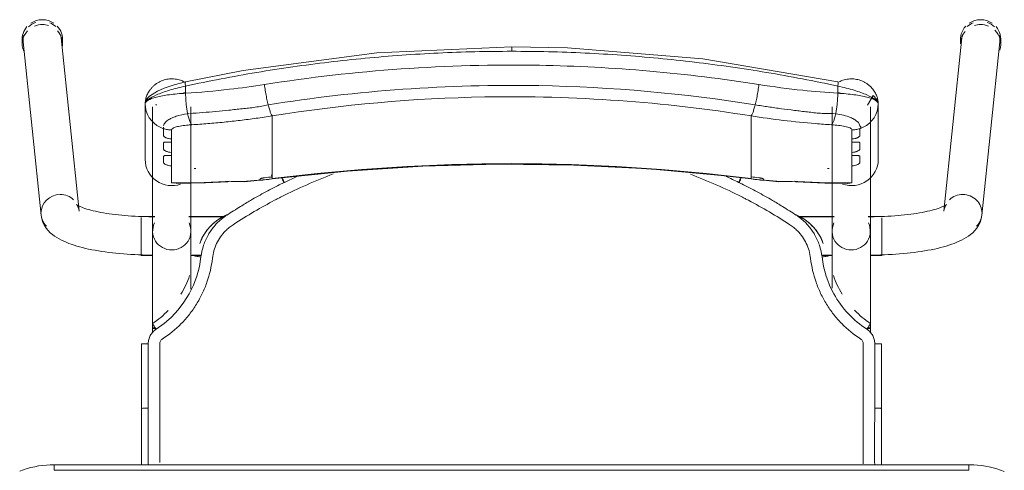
# Model space of a CAD drawing. Header units: metres. Extents: x 3 to 42.2, y -72.9 to -48.7.
# Tile 107 of 189: x 39.287 to 39.819, y -57.58 to -57.337. Entities that reach past the tile are written whole.
import ezdxf

# ---------------------------------------------------------------- set-up
doc = ezdxf.new("R2010")
doc.units = ezdxf.units.M
doc.layers.add('I-FURN', color=7, linetype='Continuous', lineweight=18)

# ---------------------------------------------------------------- blocks, each defined once
blk = doc.blocks.new('ConjuntoParaAlunoTamanho6 - CJA06_ConjuntoParaAlunoTamanho6-V27-1PAV')
at = {"layer": 'I-FURN', "color": 253, "true_color": 0xaaaaaa}
for p, q in [((-0.2643, 0.29456), (-0.2643, 0.29197)), ((-0.2638, 0.29312), (-0.25413, 0.19969)), ((-0.23354, 0.20182), (-0.24321, 0.29526)), ((-0.24254, 0.29197), (-0.24254, 0.29456)), ((0.24321, 0.29526), (0.23354, 0.20182)), ((0.24254, 0.29456), (0.24254, 0.29197)), ((0.25413, 0.19969), (0.2638, 0.29312)), ((0.2643, 0.29197), (0.2643, 0.29456)), ((-0.1979, 0.25969), (-0.1979, 0.22964)), ((-0.19734, 0.2558), (-0.19665, 0.25395)), ((-0.19385, 0.25812), (-0.19385, 0.19097)), ((-0.19207, 0.25896), (-0.19202, 0.25906)), ((-0.19202, 0.25906), (-0.19192, 0.25949)), ((-0.17315, 0.19097), (-0.17315, 0.25812)), ((0.17315, 0.25812), (0.17315, 0.19097)), ((0.19385, 0.19097), (0.19385, 0.25812)), ((0.19685, 0.25395), (0.19754, 0.2558)), ((0.1981, 0.22964), (0.1981, 0.25969)), ((-0.19665, 0.25395), (-0.1957, 0.25221)), ((-0.1957, 0.25221), (-0.19451, 0.25062)), ((-0.17493, 0.25435), (-0.17437, 0.25441)), ((-0.12923, 0.2438), (-0.12923, 0.25317)), ((0.12943, 0.2438), (0.12943, 0.25317)), ((0.17457, 0.25441), (0.17513, 0.25435)), ((0.19471, 0.25062), (0.1959, 0.25221)), ((0.1959, 0.25221), (0.19685, 0.25395)), ((-0.18366, 0.24073), (-0.18366, 0.23904)), ((-0.12923, 0.24214), (-0.12923, 0.2438)), ((-0.12923, 0.24214), (-0.12923, 0.23653)), ((0.12943, 0.24214), (0.12943, 0.2438)), ((0.12943, 0.24214), (0.12943, 0.23653)), ((0.18386, 0.23904), (0.18386, 0.24073)), ((-0.12923, 0.23653), (-0.12923, 0.23486)), ((-0.12923, 0.23486), (-0.12923, 0.22925)), ((0.12943, 0.23653), (0.12943, 0.23486)), ((0.12943, 0.23486), (0.12943, 0.22925)), ((-0.18366, 0.23345), (-0.18366, 0.23176)), ((-0.12923, 0.22925), (-0.12923, 0.22759)), ((0.12943, 0.22759), (0.12943, 0.22925)), ((0.18386, 0.23176), (0.18386, 0.23345)), ((-0.18366, 0.22617), (-0.18366, 0.21701)), ((-0.12923, 0.22759), (-0.12923, 0.22197)), ((0.12943, 0.22759), (0.12943, 0.22197)), ((0.18386, 0.21701), (0.18386, 0.22617)), ((-0.14414, 0.21757), (-0.12926, 0.21915)), ((-0.12923, 0.22197), (-0.12923, 0.22031)), ((-0.11598, 0.22048), (-0.1227, 0.21732)), ((0.12943, 0.22031), (0.12943, 0.22197)), ((0.12946, 0.21915), (0.14434, 0.21757)), ((-0.18366, 0.21701), (-0.1818, 0.21679)), ((0.17944, 0.21689), (0.18173, 0.21678)), ((-0.19271, 0.19894), (-0.2, 0.19894)), ((-0.2, 0.19844), (-0.2, 0.19411)), ((-0.19271, 0.19879), (-0.19385, 0.19879)), ((-0.19385, 0.19879), (-0.19385, 0.19845)), ((-0.19385, 0.19845), (-0.19385, 0.19764)), ((-0.15474, 0.19894), (-0.17429, 0.19894)), ((-0.15494, 0.19879), (-0.17429, 0.19879)), ((0.17429, 0.19894), (0.15474, 0.19894)), ((0.17429, 0.19879), (0.15494, 0.19879)), ((0.2, 0.19894), (0.19271, 0.19894)), ((0.19385, 0.19879), (0.19271, 0.19879)), ((0.19385, 0.19845), (0.19385, 0.19879)), ((0.19385, 0.19764), (0.19385, 0.19845)), ((0.2, 0.1938), (0.2, 0.19814)), ((-0.2, 0.19393), (-0.2, 0.18575)), ((-0.19385, 0.19367), (-0.19385, 0.1916)), ((0.19385, 0.1916), (0.19385, 0.19367)), ((0.2, 0.18573), (0.2, 0.19364)), ((-0.19385, 0.18688), (-0.19385, 0.18582)), ((0.19385, 0.18582), (0.19385, 0.18688)), ((-0.2, 0.18573), (-0.2, 0.17922)), ((-0.19385, 0.18371), (-0.19385, 0.18582)), ((0.19385, 0.18371), (0.19385, 0.18582)), ((0.2, 0.17794), (0.2, 0.1856)), ((-0.2, 0.17916), (-0.2, 0.17794)), ((-0.2, 0.17794), (-0.19377, 0.17794)), ((-0.19385, 0.17809), (-0.19385, 0.17951)), ((-0.17323, 0.17794), (-0.1676, 0.17794)), ((-0.17268, 0.17809), (-0.16757, 0.17809)), ((0.16757, 0.17809), (0.17268, 0.17809)), ((0.1676, 0.17794), (0.17323, 0.17794)), ((0.19377, 0.17794), (0.2, 0.17794)), ((0.19385, 0.17809), (0.19385, 0.17951)), ((-0.19385, 0.13857), (-0.19385, 0.13643)), ((0.19385, 0.13604), (0.19385, 0.13857)), ((-0.19983, 0.13021), (-0.19982, 0.0953)), ((0.19983, 0.13021), (0.19982, 0.0953)), ((-0.19982, 0.06488), (-0.19982, 0.0953)), ((-0.19982, 0.0953), (-0.19982, 0.09529)), ((-0.19623, 0.09556), (-0.19738, 0.09554)), ((0.19982, 0.06497), (0.19982, 0.0953)), ((0.247, 0.06497), (-0.247, 0.06497)), ((-0.247, 0.06497), (-0.247, 0.06197)), ((0.247, 0.06497), (-0.247, 0.06497)), ((0.247, 0.06497), (0.247, 0.06197))]:
    blk.add_line(p, q, dxfattribs=at)
at = {"layer": 'I-FURN', "color": 253, "true_color": 0xaaaaaa, "flags": 128}
for points in [[(0.0001, 0.2904), (-0.07267, 0.28721), (-0.14486, 0.2777), (-0.17603, 0.27161)], [(0.17623, 0.27161), (0.10331, 0.28398), (0.03018, 0.28985), (0.0001, 0.2904)], [(-0.17603, 0.27161), (-0.18218, 0.26997), (-0.18761, 0.26812), (-0.19131, 0.26652), (-0.19557, 0.2639), (-0.19708, 0.26226), (-0.19765, 0.26113), (-0.1979, 0.25971)], [(-0.17607, 0.26928), (-0.17607, 0.26831), (-0.17607, 0.26734), (-0.17607, 0.26637), (-0.17607, 0.2654)], [(0.17627, 0.2654), (0.17627, 0.26637), (0.17627, 0.26734), (0.17627, 0.26831), (0.17627, 0.26928)], [(0.1981, 0.25971), (0.19792, 0.26092), (0.19739, 0.26208), (0.1954, 0.2642), (0.19227, 0.25896)], [(-0.1979, 0.24468), (-0.1979, 0.2522), (-0.1979, 0.25971)], [(-0.1979, 0.25969), (-0.19776, 0.25773), (-0.19734, 0.2558)], [(-0.1979, 0.25969), (-0.1979, 0.25218), (-0.1979, 0.24467), (-0.1979, 0.23715), (-0.1979, 0.22964)], [(0.19754, 0.2558), (0.19796, 0.25773), (0.1981, 0.25969)], [(0.1981, 0.25971), (0.1981, 0.2522), (0.1981, 0.24468)], [(0.1981, 0.22964), (0.1981, 0.23715), (0.1981, 0.24467), (0.1981, 0.25218), (0.1981, 0.25969)], [(-0.19451, 0.25062), (-0.19311, 0.2492), (-0.19152, 0.24799)], [(0.19172, 0.24799), (0.19331, 0.2492), (0.19471, 0.25062)], [(-0.19152, 0.24799), (-0.18977, 0.24701), (-0.1879, 0.24628)], [(-0.1879, 0.24243), (-0.1879, 0.24339), (-0.1879, 0.24435), (-0.1879, 0.24532), (-0.1879, 0.24628)], [(-0.18366, 0.24561), (-0.18366, 0.24439), (-0.18366, 0.24317), (-0.18366, 0.24195), (-0.18366, 0.24073)], [(0.18386, 0.24073), (0.18386, 0.24195), (0.18386, 0.24317), (0.18386, 0.24439), (0.18386, 0.24561)], [(0.1881, 0.24628), (0.18997, 0.24701), (0.19172, 0.24799)], [(0.1881, 0.24628), (0.1881, 0.24532), (0.1881, 0.24435), (0.1881, 0.24339), (0.1881, 0.24243)], [(-0.1879, 0.23515), (-0.1879, 0.23603), (-0.1879, 0.23692), (-0.1879, 0.2378), (-0.1879, 0.23868)], [(-0.18366, 0.23904), (-0.18366, 0.23764), (-0.18366, 0.23624), (-0.18366, 0.23485), (-0.18366, 0.23345)], [(0.18386, 0.23345), (0.18386, 0.23485), (0.18386, 0.23624), (0.18386, 0.23764), (0.18386, 0.23904)], [(0.1881, 0.23868), (0.1881, 0.2378), (0.1881, 0.23692), (0.1881, 0.23603), (0.1881, 0.23515)], [(-0.1879, 0.22787), (-0.1879, 0.22876), (-0.1879, 0.22964), (-0.1879, 0.23052), (-0.1879, 0.23141)], [(-0.18366, 0.23176), (-0.18366, 0.23036), (-0.18366, 0.22897), (-0.18366, 0.22757), (-0.18366, 0.22617)], [(0.18386, 0.22617), (0.18386, 0.22757), (0.18386, 0.22897), (0.18386, 0.23036), (0.18386, 0.23176)], [(0.1881, 0.23141), (0.1881, 0.23052), (0.1881, 0.22964), (0.1881, 0.22876), (0.1881, 0.22787)], [(-0.12926, 0.21915), (-0.08865, 0.22342), (-0.0479, 0.2261), (-0.00707, 0.22717), (0.03376, 0.22666), (0.07455, 0.22454), (0.11521, 0.22083), (0.12946, 0.21915)], [(-0.1359, 0.2187), (-0.1359, 0.21878), (-0.1359, 0.21886), (-0.1359, 0.21893), (-0.1359, 0.21901)], [(-0.12923, 0.22031), (-0.12923, 0.22007), (-0.12923, 0.21984), (-0.12923, 0.21961), (-0.12923, 0.21937)], [(0.12943, 0.21937), (0.12943, 0.21961), (0.12943, 0.21984), (0.12943, 0.22007), (0.12943, 0.22031)], [(0.1361, 0.21901), (0.1361, 0.21893), (0.1361, 0.21886), (0.1361, 0.21878), (0.1361, 0.2187)], [(-0.18111, 0.21677), (-0.16533, 0.21701), (-0.15331, 0.21761)], [(0.15351, 0.21761), (0.16928, 0.2169), (0.18131, 0.21677)], [(0.18173, 0.21678), (0.18279, 0.21686), (0.18386, 0.21701)], [(-0.23354, 0.20182), (-0.23373, 0.20287), (-0.23403, 0.20376), (-0.23437, 0.20445), (-0.23469, 0.20492), (-0.23492, 0.20521), (-0.23505, 0.20534), (-0.23507, 0.20536)], [(-0.23507, 0.20536), (-0.23501, 0.20531), (-0.23482, 0.20518), (-0.23451, 0.20499), (-0.23408, 0.20476), (-0.23355, 0.20449), (-0.23291, 0.2042), (-0.23217, 0.20389), (-0.23133, 0.20358), (-0.23041, 0.20326), (-0.22941, 0.20294), (-0.22832, 0.20262), (-0.22717, 0.2023), (-0.22594, 0.20199), (-0.22464, 0.20169), (-0.22328, 0.2014), (-0.22186, 0.20112), (-0.22039, 0.20086), (-0.21886, 0.2006), (-0.21729, 0.20036), (-0.21567, 0.20014), (-0.214, 0.19993), (-0.2123, 0.19973), (-0.21057, 0.19956), (-0.2088, 0.1994), (-0.207, 0.19926), (-0.20518, 0.19913), (-0.20334, 0.19903), (-0.20148, 0.19894), (-0.19961, 0.19888), (-0.19772, 0.19883), (-0.19583, 0.1988), (-0.19394, 0.19879), (-0.19385, 0.19879)], [(0.23507, 0.20536), (0.23501, 0.20531), (0.23482, 0.20518), (0.23451, 0.20499), (0.23408, 0.20476), (0.23355, 0.20449), (0.23291, 0.2042), (0.23217, 0.20389), (0.23133, 0.20358), (0.23041, 0.20326), (0.22941, 0.20294), (0.22832, 0.20262), (0.22717, 0.2023), (0.22594, 0.20199), (0.22464, 0.20169), (0.22328, 0.2014), (0.22186, 0.20112), (0.22039, 0.20086), (0.21886, 0.2006), (0.21729, 0.20036), (0.21567, 0.20014), (0.214, 0.19993), (0.2123, 0.19973), (0.21057, 0.19956), (0.2088, 0.1994), (0.207, 0.19926), (0.20518, 0.19913), (0.20334, 0.19903), (0.20148, 0.19894), (0.19961, 0.19888), (0.19772, 0.19883), (0.19583, 0.1988), (0.19394, 0.19879), (0.19385, 0.19879)], [(0.23354, 0.20182), (0.23373, 0.20287), (0.23403, 0.20376), (0.23437, 0.20445), (0.23469, 0.20492), (0.23492, 0.20521), (0.23505, 0.20534), (0.23507, 0.20536)], [(-0.25413, 0.19969), (-0.25375, 0.19762), (-0.25311, 0.19572), (-0.25226, 0.19403), (-0.25129, 0.19256), (-0.25023, 0.19128), (-0.24913, 0.19017), (-0.24799, 0.18919), (-0.24683, 0.18832), (-0.24563, 0.18753), (-0.24441, 0.18681), (-0.24316, 0.18615), (-0.24188, 0.18553), (-0.24055, 0.18496), (-0.23919, 0.18441), (-0.23778, 0.1839), (-0.23633, 0.18341), (-0.23483, 0.18295), (-0.2333, 0.18251), (-0.23171, 0.1821), (-0.23008, 0.1817), (-0.22841, 0.18133), (-0.2267, 0.18098), (-0.22495, 0.18064), (-0.22315, 0.18033), (-0.22132, 0.18004), (-0.21946, 0.17976), (-0.21756, 0.17951), (-0.21562, 0.17928), (-0.21366, 0.17906), (-0.21168, 0.17887), (-0.20967, 0.1787), (-0.20763, 0.17855), (-0.20558, 0.17842), (-0.20352, 0.17831), (-0.20144, 0.17823), (-0.19935, 0.17816), (-0.19725, 0.17811), (-0.19515, 0.17809), (-0.19385, 0.17809)], [(0.25413, 0.19969), (0.25375, 0.19762), (0.25311, 0.19572), (0.25226, 0.19403), (0.25129, 0.19256), (0.25023, 0.19128), (0.24913, 0.19017), (0.24799, 0.18919), (0.24683, 0.18832), (0.24563, 0.18753), (0.24441, 0.18681), (0.24316, 0.18615), (0.24188, 0.18553), (0.24055, 0.18496), (0.23919, 0.18441), (0.23778, 0.1839), (0.23633, 0.18341), (0.23483, 0.18295), (0.2333, 0.18251), (0.23171, 0.1821), (0.23008, 0.1817), (0.22841, 0.18133), (0.2267, 0.18098), (0.22495, 0.18064), (0.22315, 0.18033), (0.22132, 0.18004), (0.21946, 0.17976), (0.21756, 0.17951), (0.21562, 0.17928), (0.21366, 0.17906), (0.21168, 0.17887), (0.20967, 0.1787), (0.20763, 0.17855), (0.20558, 0.17842), (0.20352, 0.17831), (0.20144, 0.17823), (0.19935, 0.17816), (0.19725, 0.17811), (0.19515, 0.17809), (0.19385, 0.17809)], [(-0.19385, 0.13857), (-0.19385, 0.14057), (-0.19385, 0.14257), (-0.19385, 0.14457), (-0.19385, 0.14656), (-0.19385, 0.14855), (-0.19385, 0.15053), (-0.19385, 0.15249), (-0.19385, 0.15444), (-0.19385, 0.15637), (-0.19385, 0.15827), (-0.19385, 0.16015), (-0.19385, 0.162), (-0.19385, 0.16382), (-0.19385, 0.1656), (-0.19385, 0.16735), (-0.19385, 0.16905), (-0.19385, 0.17071), (-0.19385, 0.17233), (-0.19385, 0.1739), (-0.19385, 0.17541), (-0.19385, 0.17687), (-0.19385, 0.17828), (-0.19385, 0.17963), (-0.19385, 0.18092), (-0.19385, 0.18215), (-0.19385, 0.18331), (-0.19385, 0.18441), (-0.19385, 0.18544), (-0.19385, 0.1864), (-0.19385, 0.18729), (-0.19385, 0.1881), (-0.19385, 0.18885), (-0.19385, 0.18951), (-0.19385, 0.19011), (-0.19385, 0.19062), (-0.19385, 0.19097)], [(-0.17315, 0.19097), (-0.17315, 0.19051), (-0.17315, 0.18998), (-0.17315, 0.18937), (-0.17315, 0.18869), (-0.17315, 0.18793), (-0.17315, 0.1871), (-0.17315, 0.18619), (-0.17315, 0.18522), (-0.17315, 0.18417), (-0.17315, 0.18306), (-0.17315, 0.18188), (-0.17315, 0.18064), (-0.17315, 0.17934), (-0.17315, 0.17798), (-0.17315, 0.17656), (-0.17315, 0.17508), (-0.17315, 0.17355), (-0.17315, 0.17198), (-0.17315, 0.17035), (-0.17315, 0.16868), (-0.17315, 0.16696), (-0.17315, 0.16521), (-0.17315, 0.16342), (-0.17315, 0.16159), (-0.17315, 0.15974)], [(0.17315, 0.16015), (0.17315, 0.162), (0.17315, 0.16382), (0.17315, 0.1656), (0.17315, 0.16735), (0.17315, 0.16905), (0.17315, 0.17071), (0.17315, 0.17233), (0.17315, 0.1739), (0.17315, 0.17541), (0.17315, 0.17687), (0.17315, 0.17828), (0.17315, 0.17963), (0.17315, 0.18092), (0.17315, 0.18215), (0.17315, 0.18331), (0.17315, 0.18441), (0.17315, 0.18544), (0.17315, 0.1864), (0.17315, 0.18729), (0.17315, 0.1881), (0.17315, 0.18885), (0.17315, 0.18951), (0.17315, 0.19011), (0.17315, 0.19062), (0.17315, 0.19097)], [(0.19385, 0.19097), (0.19385, 0.19051), (0.19385, 0.18998), (0.19385, 0.18937), (0.19385, 0.18869), (0.19385, 0.18793), (0.19385, 0.1871), (0.19385, 0.18619), (0.19385, 0.18522), (0.19385, 0.18417), (0.19385, 0.18306), (0.19385, 0.18188), (0.19385, 0.18064), (0.19385, 0.17934), (0.19385, 0.17798), (0.19385, 0.17656), (0.19385, 0.17508), (0.19385, 0.17355), (0.19385, 0.17198), (0.19385, 0.17035), (0.19385, 0.16868), (0.19385, 0.16696), (0.19385, 0.16521), (0.19385, 0.16342), (0.19385, 0.16159), (0.19385, 0.15974), (0.19385, 0.15785), (0.19385, 0.15594), (0.19385, 0.15401), (0.19385, 0.15206), (0.19385, 0.15009), (0.19385, 0.14811), (0.19385, 0.14612), (0.19385, 0.14413), (0.19385, 0.14213), (0.19385, 0.14013), (0.19385, 0.13857)], [(-0.16841, 0.18438), (-0.16841, 0.18437), (-0.16841, 0.18435), (-0.16841, 0.18434), (-0.16841, 0.18432)], [(0.16841, 0.18432), (0.16841, 0.18434), (0.16841, 0.18435), (0.16841, 0.18437), (0.16841, 0.18438)], [(-0.16774, 0.17706), (-0.16861, 0.17188), (-0.16997, 0.16679), (-0.17181, 0.16185), (-0.17415, 0.15713), (-0.17693, 0.15265), (-0.18013, 0.14846), (-0.18374, 0.14461), (-0.18771, 0.14113), (-0.19199, 0.13805)], [(-0.19623, 0.13025), (-0.19623, 0.12331), (-0.19623, 0.11637), (-0.19623, 0.10942), (-0.19623, 0.10249), (-0.19623, 0.09556)], [(0.19623, 0.13025), (0.19623, 0.12639), (0.19623, 0.12254), (0.19623, 0.11868), (0.19623, 0.11483), (0.19623, 0.11097), (0.19623, 0.10712), (0.19623, 0.10327), (0.19623, 0.09941), (0.19623, 0.09556)], [(-0.19738, 0.09554), (-0.19841, 0.0955), (-0.1992, 0.09544), (-0.19969, 0.09537), (-0.19982, 0.0953)], [(-0.247, 0.06497), (-0.24912, 0.06492), (-0.25124, 0.0648), (-0.25334, 0.06459), (-0.25544, 0.06429), (-0.25753, 0.06391), (-0.2596, 0.06345), (-0.26165, 0.0629), (-0.26367, 0.06228), (-0.26567, 0.06157)], [(0.2662, 0.06136), (0.26421, 0.06209), (0.2622, 0.06274), (0.26015, 0.06331), (0.25809, 0.06379), (0.25601, 0.0642), (0.25391, 0.06451), (0.25181, 0.06475), (0.24969, 0.0649), (0.24757, 0.06496), (0.247, 0.06497)], [(0.247, 0.06197), (0.1235, 0.06197), (0, 0.06197), (-0.1235, 0.06197), (-0.247, 0.06197)], [(-0.247, 0.06197), (-0.1235, 0.06197), (0, 0.06197), (0.1235, 0.06197), (0.247, 0.06197)]]:
    blk.add_lwpolyline(points, dxfattribs=at)
at = {"layer": 'I-FURN', "color": 253, "true_color": 0xaaaaaa}
for centre, major_axis, ratio, start_param, end_param in [((-0.25351, 0.29419), (0.01029, 0.00107), 0.967158, 1.815725, 2.256389), ((-0.25342, 0.29456), (0.01088, 0), 0.965926, 1.570796, 2.185058), ((-0.25342, 0.29456), (0.01088, 0), 0.965926, 0.959427, 1.570796), ((-0.25351, 0.29419), (0.01029, 0.00107), 0.967158, 0.685592, 1.060105), ((0.25351, 0.29419), (-0.01029, 0.00107), 0.967158, 5.223081, 5.597593), ((0.25342, 0.29456), (0.01088, 0), 0.965926, 1.570796, 2.182166), ((0.25342, 0.29456), (-0.01088, 0), 0.965926, 4.098128, 4.712389), ((0.25351, 0.29419), (-0.01029, 0.00107), 0.967158, 4.026797, 4.46746), ((-0.25342, 0.29197), (0.01088, 0), 0.965926, 2.404268, 3.526261), ((-0.25342, 0.29456), (0.01088, 0), 0.965926, 2.438822, 3.243525), ((-0.25342, 0.29197), (0.01088, 0), 0.965926, 1.570796, 1.965237), ((-0.25342, 0.29197), (0.01088, 0), 0.965926, 1.257624, 1.559899), ((-0.25342, 0.29456), (0.01088, 0), 0.965926, 6.170166, 7.020457), ((-0.25342, 0.29197), (0.01088, 0), 0.965926, 6.182855, 7.015454), ((0.25342, 0.29456), (0.01088, 0), 0.965926, 2.404321, 3.312013), ((0.25342, 0.29197), (0.01088, 0), 0.965926, 2.446266, 3.141593), ((0.25342, 0.29197), (0.01088, 0), 0.965926, 1.581694, 1.883969), ((0.25342, 0.29197), (0.01088, 0), 0.965926, 1.176355, 1.570796), ((0.25342, 0.29197), (0.01088, 0), 0.965926, 5.959867, 7.062609), ((0.25342, 0.29456), (0.01088, 0), 0.965926, 6.052088, 6.985956), ((-0.25351, 0.29419), (0.01029, 0.00107), 0.967158, 2.780211, 3.141593), ((-0.25351, 0.29419), (0.01029, 0.00107), 0.967158, 6.18338, 6.464028), ((0.25351, 0.29419), (-0.01029, 0.00107), 0.967158, 6.102343, 6.382991), ((0.25351, 0.29419), (-0.01029, 0.00107), 0.967158, 3.141593, 3.502975), ((-0.1835, 0.22964), (-0.0144, 0), 0.978148, 0, 1.909658), ((0.0001, -0.77159), (1.0211, 0), 0.978148, 1.443771, 1.697822), ((0.0001, -0.77117), (1.0209, 0), 0.978148, 1.443771, 1.697822), ((0.1837, 0.22964), (0.0144, 0), 0.978148, 4.362105, 6.283185), ((-0.17927, 0.60128), (0.385, 0), 0.978148, 4.732926, 4.735013), ((0.17947, 0.60128), (0.385, 0), 0.978148, 4.689703, 4.691852), ((-0.17927, 0.60263), (0.395, 0), 0.978148, 4.801491, 4.822541), ((-0.17927, 0.60356), (0.395, 0), 0.978148, 4.828782, 4.839414), ((-0.17927, 0.60221), (0.3948, 0), 0.978148, 4.828842, 4.839414), ((-0.1305, 0.22908), (-0.00124, 0.00992), 0.026339, 2.463316, 2.789234), ((0.17947, 0.60356), (0.395, 0), 0.978148, 4.585364, 4.595996), ((0.17947, 0.60221), (0.3948, 0), 0.978148, 4.585364, 4.595936), ((0.17947, 0.60263), (0.395, 0), 0.978148, 4.602237, 4.623287), ((-0.17927, 0.60336), (0.395, 0), 0.978148, 4.701279, 4.780293), ((-0.14501, 0.22754), (-0.00087, 0.00996), 0.018501, 2.957526, 3.350225), ((0.14521, 0.22754), (0.00087, 0.00996), 0.018501, 2.93296, 3.325659), ((0.17947, 0.60336), (0.395, 0), 0.978148, 4.644485, 4.723499), ((-0.24383, 0.20075), (0.01029, 0.00107), 0.967158, 1.470991, 3.041787), ((-0.24383, 0.20075), (0.01029, 0.00107), 0.967158, 0.685592, 1.470991), ((0.24383, 0.20075), (-0.01029, 0.00107), 0.967158, 4.812195, 5.597593), ((0.24383, 0.20075), (-0.01029, 0.00107), 0.967158, 3.241398, 4.812195), ((-0.24383, 0.20075), (0.01029, 0.00107), 0.967158, 3.041787, 3.827185), ((0.24383, 0.20075), (-0.01029, 0.00107), 0.967158, 2.456, 3.241398), ((-0.1835, 0.19097), (0.01035, 0), 0.978148, 2.686587, 4.712389), ((-0.1835, 0.19097), (0.01035, 0), 0.978148, 4.712389, 6.738191), ((0.1835, 0.19097), (0.01035, 0), 0.978148, 2.686587, 4.712389), ((0.1835, 0.19097), (0.01035, 0), 0.978148, 4.712389, 6.738191), ((-0.1835, 0.13857), (0.01035, 0), 0.069756, 2.648425, 3.665191), ((0.1835, 0.13857), (0.01035, 0), 0.069756, 5.759587, 6.776353)]:
    blk.add_ellipse(centre, major_axis=major_axis, ratio=ratio, start_param=start_param, end_param=end_param, dxfattribs=at)
for points in [[(-0.01972, 0.28779), (-0.02633, 0.28763), (-0.03293, 0.2874), (-0.03953, 0.28708)], [(0.0001, 0.28802), (-0.00651, 0.28802), (-0.01312, 0.28795), (-0.01972, 0.28779)], [(0.0001, 0.29036), (0.0001, 0.29029), (0.0001, 0.29001), (0.0001, 0.28916), (0.0001, 0.28841), (0.0001, 0.28802)], [(0.01992, 0.28779), (0.01332, 0.28795), (0.00671, 0.28802), (0.0001, 0.28802)], [(0.03973, 0.28708), (0.03313, 0.2874), (0.02653, 0.28763), (0.01992, 0.28779)], [(-0.05929, 0.28591), (-0.06588, 0.28544), (-0.07245, 0.28489), (-0.07901, 0.28427)], [(-0.03953, 0.28708), (-0.04612, 0.28677), (-0.05271, 0.28638), (-0.05929, 0.28591)], [(0.0595, 0.28591), (0.05292, 0.28638), (0.04633, 0.28677), (0.03973, 0.28708)], [(0.07921, 0.28427), (0.07265, 0.28489), (0.06608, 0.28544), (0.0595, 0.28591)], [(0.09885, 0.28217), (0.09232, 0.28294), (0.08577, 0.28365), (0.07921, 0.28427)], [(0.11839, 0.27961), (0.11189, 0.28054), (0.10538, 0.28139), (0.09885, 0.28217)], [(-0.13762, 0.27661), (-0.14407, 0.27553), (-0.15051, 0.27438), (-0.15692, 0.27316)], [(-0.11819, 0.27961), (-0.12468, 0.27869), (-0.13116, 0.27768), (-0.13762, 0.27661)], [(0.13782, 0.27661), (0.13136, 0.27768), (0.12489, 0.27868), (0.11839, 0.27961)], [(0.15712, 0.27316), (0.15071, 0.27438), (0.14427, 0.27553), (0.13782, 0.27661)], [(-0.15692, 0.27316), (-0.16332, 0.27194), (-0.16971, 0.27065), (-0.17607, 0.26928)], [(0.17627, 0.26928), (0.16991, 0.27065), (0.16353, 0.27194), (0.15712, 0.27316)], [(0.17627, 0.26928), (0.17633, 0.26966), (0.17642, 0.27037), (0.17644, 0.2712), (0.17636, 0.27149), (0.1763, 0.27156)], [(-0.13346, 0.2701), (-0.13339, 0.26956), (-0.13324, 0.26848), (-0.133, 0.26684), (-0.13272, 0.2652), (-0.13242, 0.26359), (-0.13211, 0.26203), (-0.13178, 0.26053), (-0.13155, 0.25959), (-0.13144, 0.25914)], [(0.13164, 0.25914), (0.13175, 0.25959), (0.13198, 0.26053), (0.13231, 0.26203), (0.13262, 0.26359), (0.13292, 0.2652), (0.1332, 0.26684), (0.13344, 0.26848), (0.13359, 0.26956), (0.13366, 0.2701)], [(-0.17607, 0.2654), (-0.17914, 0.26523), (-0.18504, 0.2647), (-0.19219, 0.26337), (-0.19682, 0.26165), (-0.1979, 0.26035), (-0.1979, 0.25969)], [(-0.17609, 0.26577), (-0.1767, 0.26561), (-0.17731, 0.26545), (-0.17791, 0.26528)], [(-0.17607, 0.2654), (-0.17606, 0.26498), (-0.17604, 0.26413), (-0.17598, 0.26285), (-0.1759, 0.26156), (-0.17579, 0.26028), (-0.17566, 0.25902), (-0.17551, 0.25778), (-0.17533, 0.25659), (-0.17514, 0.25544), (-0.175, 0.25471), (-0.17493, 0.25435)], [(0.17513, 0.25435), (0.1752, 0.25471), (0.17534, 0.25544), (0.17553, 0.25659), (0.17571, 0.25778), (0.17586, 0.25902), (0.17599, 0.26028), (0.1761, 0.26156), (0.17618, 0.26285), (0.17624, 0.26413), (0.17626, 0.26498), (0.17627, 0.2654)], [(0.1981, 0.25969), (0.1981, 0.26035), (0.19703, 0.26165), (0.19239, 0.26338), (0.18523, 0.2647), (0.17934, 0.26523), (0.17627, 0.2654)], [(0.17811, 0.26528), (0.17751, 0.26545), (0.1769, 0.26561), (0.17629, 0.26577)], [(-0.12923, 0.25317), (-0.12932, 0.25327), (-0.1295, 0.25353), (-0.1298, 0.25409), (-0.13011, 0.25481), (-0.13044, 0.25568), (-0.13077, 0.2567), (-0.1311, 0.25786), (-0.13133, 0.2587), (-0.13144, 0.25914)], [(0.12943, 0.25317), (0.12952, 0.25327), (0.1297, 0.25353), (0.13, 0.25409), (0.13031, 0.25481), (0.13064, 0.25568), (0.13097, 0.2567), (0.1313, 0.25786), (0.13153, 0.2587), (0.13164, 0.25914)], [(-0.17493, 0.25435), (-0.17484, 0.25392), (-0.17465, 0.25308), (-0.17435, 0.25195), (-0.17403, 0.25093), (-0.17369, 0.25006), (-0.17335, 0.24934), (-0.173, 0.24877), (-0.17277, 0.2485), (-0.17265, 0.2484)], [(-0.14661, 0.25076), (-0.14806, 0.25058), (-0.14951, 0.25042), (-0.15095, 0.25026)], [(-0.14226, 0.2513), (-0.14371, 0.25111), (-0.14516, 0.25093), (-0.14661, 0.25076)], [(0.17285, 0.2484), (0.17297, 0.2485), (0.1732, 0.24877), (0.17355, 0.24934), (0.17389, 0.25006), (0.17423, 0.25093), (0.17455, 0.25195), (0.17485, 0.25308), (0.17504, 0.25392), (0.17513, 0.25435)], [(-0.1879, 0.24628), (-0.18756, 0.24617), (-0.18687, 0.24599), (-0.18581, 0.24578), (-0.18474, 0.24565), (-0.18402, 0.24561), (-0.18366, 0.24561)], [(-0.16398, 0.24902), (-0.16687, 0.24878), (-0.16977, 0.24858), (-0.17265, 0.2484)], [(-0.15964, 0.24939), (-0.16109, 0.24926), (-0.16254, 0.24913), (-0.16398, 0.24902)], [(0.18386, 0.24561), (0.18422, 0.24561), (0.18494, 0.24565), (0.18601, 0.24578), (0.18707, 0.24599), (0.18776, 0.24617), (0.1881, 0.24628)], [(-0.1359, 0.21901), (-0.1359, 0.21905), (-0.13586, 0.21912), (-0.13573, 0.21923), (-0.13549, 0.21935), (-0.13518, 0.21946), (-0.13479, 0.21957), (-0.13436, 0.21967), (-0.1339, 0.21974), (-0.13357, 0.21979), (-0.1334, 0.21981)], [(-0.13585, 0.2186), (-0.13587, 0.21862), (-0.13589, 0.21865), (-0.1359, 0.21868), (-0.1359, 0.2187)], [(-0.09625, 0.22184), (-0.10584, 0.21825), (-0.1152, 0.21414), (-0.12434, 0.2095)], [(-0.12335, 0.21813), (-0.12356, 0.21856), (-0.12377, 0.21898), (-0.12395, 0.21936)], [(-0.12289, 0.21723), (-0.12304, 0.21753), (-0.12319, 0.21783), (-0.12334, 0.21813)], [(0.12434, 0.2095), (0.11529, 0.21408), (0.10607, 0.21814), (0.09666, 0.22168)], [(0.11594, 0.2205), (0.11821, 0.21947), (0.12046, 0.21841), (0.1227, 0.21732)], [(0.1227, 0.21732), (0.12291, 0.21776), (0.12336, 0.21866), (0.12377, 0.21945), (0.12395, 0.2198)], [(0.12334, 0.21813), (0.12319, 0.21783), (0.12304, 0.21753), (0.12289, 0.21723)], [(0.12395, 0.21936), (0.12377, 0.21898), (0.12356, 0.21856), (0.12335, 0.21813)], [(0.1336, 0.21981), (0.13377, 0.21979), (0.1341, 0.21974), (0.13456, 0.21967), (0.13499, 0.21957), (0.13538, 0.21946), (0.13569, 0.21935), (0.13593, 0.21923), (0.13606, 0.21912), (0.1361, 0.21905), (0.1361, 0.21901)], [(0.1361, 0.2187), (0.1361, 0.21868), (0.13609, 0.21865), (0.13607, 0.21862), (0.13605, 0.2186)], [(-0.15397, 0.21772), (-0.15349, 0.21752), (-0.153, 0.21758), (-0.15247, 0.21788)], [(-0.15247, 0.21788), (-0.15113, 0.21782), (-0.1484, 0.21775), (-0.14556, 0.21776), (-0.14412, 0.21779)], [(-0.12436, 0.21651), (-0.12717, 0.21512), (-0.13276, 0.21224), (-0.13826, 0.20916), (-0.14098, 0.20758)], [(-0.1227, 0.21732), (-0.12297, 0.21719), (-0.12353, 0.21692), (-0.12408, 0.21665), (-0.12436, 0.21651)], [(0.12436, 0.21651), (0.12408, 0.21665), (0.12353, 0.21692), (0.12297, 0.21719), (0.1227, 0.21732)], [(0.14098, 0.20758), (0.13826, 0.20916), (0.13276, 0.21224), (0.12717, 0.21512), (0.12436, 0.21651)], [(0.14432, 0.21779), (0.14576, 0.21776), (0.1486, 0.21775), (0.15133, 0.21782), (0.15267, 0.21788)], [(0.15267, 0.21788), (0.1532, 0.21758), (0.15369, 0.21752), (0.15417, 0.21772)], [(-0.12798, 0.20762), (-0.13157, 0.20574), (-0.13889, 0.20168), (-0.14651, 0.19698), (-0.1504, 0.19445)], [(-0.14098, 0.20758), (-0.14188, 0.20704), (-0.14368, 0.20597), (-0.14546, 0.20487), (-0.14635, 0.20432)], [(-0.12434, 0.2095), (-0.12494, 0.2092), (-0.12615, 0.20858), (-0.12737, 0.20794), (-0.12798, 0.20762)], [(0.12798, 0.20762), (0.12738, 0.20794), (0.12617, 0.20857), (0.12495, 0.20919), (0.12434, 0.2095)], [(0.1504, 0.19445), (0.14673, 0.19684), (0.13935, 0.20142), (0.13181, 0.20561), (0.12798, 0.20762)], [(0.14635, 0.20432), (0.14546, 0.20487), (0.14368, 0.20597), (0.14188, 0.20704), (0.14098, 0.20758)], [(-0.14638, 0.20431), (-0.14762, 0.20355), (-0.1501, 0.202), (-0.15256, 0.20043), (-0.15378, 0.19963)], [(0.15378, 0.19963), (0.15256, 0.20043), (0.1501, 0.202), (0.14762, 0.20355), (0.14638, 0.20431)], [(-0.16501, 0.19076), (-0.16447, 0.19151), (-0.16331, 0.19295), (-0.16135, 0.19493), (-0.15919, 0.19669), (-0.15764, 0.19771), (-0.15683, 0.19818)], [(-0.15378, 0.19963), (-0.1555, 0.19851), (-0.15869, 0.19594), (-0.16134, 0.1928), (-0.1625, 0.1911)], [(-0.1568, 0.1982), (-0.15576, 0.1988), (-0.15475, 0.1993), (-0.15376, 0.19971)], [(0.15863, 0.1971), (0.15703, 0.19822), (0.15531, 0.19916), (0.1535, 0.1999)], [(0.15374, 0.19972), (0.15472, 0.19931), (0.15575, 0.19881), (0.1568, 0.1982)], [(0.1625, 0.1911), (0.16134, 0.1928), (0.15869, 0.19594), (0.1555, 0.19851), (0.15378, 0.19963)], [(-0.1504, 0.19445), (-0.15113, 0.19396), (-0.15256, 0.19293), (-0.15386, 0.19174), (-0.15448, 0.19112)], [(0.15448, 0.19112), (0.15386, 0.19174), (0.15256, 0.19292), (0.15114, 0.19396), (0.1504, 0.19445)], [(-0.16371, 0.18924), (-0.16479, 0.18738), (-0.16656, 0.18343), (-0.1675, 0.1792), (-0.16774, 0.17706)], [(-0.1625, 0.1911), (-0.16271, 0.1908), (-0.16313, 0.19018), (-0.16352, 0.18955), (-0.16371, 0.18924)], [(-0.15448, 0.19112), (-0.15645, 0.18912), (-0.15969, 0.18452), (-0.16124, 0.17915), (-0.16156, 0.17636)], [(0.16156, 0.17636), (0.16124, 0.17915), (0.15968, 0.18454), (0.15645, 0.18912), (0.15448, 0.19112)], [(0.16371, 0.18924), (0.16352, 0.18955), (0.16313, 0.19018), (0.16271, 0.1908), (0.1625, 0.1911)], [(0.16774, 0.17706), (0.1675, 0.1792), (0.16656, 0.18343), (0.16479, 0.18738), (0.16371, 0.18924)], [(0.16501, 0.19076), (0.16537, 0.19026), (0.16604, 0.18925), (0.16695, 0.18767), (0.16775, 0.18603), (0.1682, 0.1849), (0.16841, 0.18432)], [(-0.16774, 0.17706), (-0.16823, 0.17712), (-0.16921, 0.17725), (-0.17046, 0.17746), (-0.17128, 0.17766), (-0.17147, 0.17776), (-0.17146, 0.1778)], [(0.17146, 0.1778), (0.17147, 0.17776), (0.17128, 0.17766), (0.17046, 0.17746), (0.16921, 0.17725), (0.16823, 0.17712), (0.16774, 0.17706)], [(-0.17391, 0.16699), (-0.17512, 0.16348), (-0.17671, 0.16011), (-0.17864, 0.15696)], [(0.1786, 0.15703), (0.17667, 0.16018), (0.1751, 0.16355), (0.1739, 0.16704)], [(-0.1854, 0.14823), (-0.18797, 0.14558), (-0.19084, 0.14321), (-0.19391, 0.14119)], [(0.19391, 0.14119), (0.19084, 0.14321), (0.18795, 0.1456), (0.18537, 0.14827)], [(-0.19391, 0.14119), (-0.19393, 0.14119), (-0.19385, 0.14103), (-0.19344, 0.14033), (-0.19278, 0.13928), (-0.19225, 0.13846), (-0.19199, 0.13805)], [(0.19199, 0.13805), (0.19225, 0.13846), (0.19278, 0.13928), (0.19344, 0.14033), (0.19385, 0.14103), (0.19393, 0.14119), (0.19391, 0.14119)], [(-0.19199, 0.13805), (-0.19265, 0.13762), (-0.19383, 0.13663), (-0.19519, 0.13473), (-0.19604, 0.13255), (-0.19622, 0.13104), (-0.19623, 0.13025)], [(0.19623, 0.13025), (0.19622, 0.13104), (0.19604, 0.13255), (0.19519, 0.13473), (0.19383, 0.13663), (0.19265, 0.13762), (0.19199, 0.13805)], [(-0.19623, 0.13025), (-0.19672, 0.13025), (-0.1977, 0.13025), (-0.19891, 0.13024), (-0.19969, 0.13022), (-0.19984, 0.13021), (-0.19982, 0.1302)], [(-0.19982, 0.12147), (-0.19982, 0.12438), (-0.19982, 0.12729), (-0.19982, 0.1302)], [(-0.19982, 0.1302), (-0.19982, 0.12438), (-0.19982, 0.11273), (-0.19982, 0.1011), (-0.19982, 0.09529)], [(-0.18863, 0.13277), (-0.18884, 0.13263), (-0.18922, 0.13231), (-0.18966, 0.1317), (-0.18994, 0.13099), (-0.19, 0.1305), (-0.19, 0.13025)], [(0.19, 0.13025), (0.19, 0.1305), (0.18994, 0.13099), (0.18966, 0.1317), (0.18922, 0.13231), (0.18884, 0.13263), (0.18863, 0.13277)], [(0.19, 0.09555), (0.19, 0.09868), (0.19, 0.10482), (0.19, 0.11314), (0.19, 0.12173), (0.19, 0.1274), (0.19, 0.13025)], [(0.19982, 0.1302), (0.19984, 0.13021), (0.19969, 0.13022), (0.19891, 0.13024), (0.1977, 0.13025), (0.19672, 0.13025), (0.19623, 0.13025)], [(0.19982, 0.1302), (0.19982, 0.12729), (0.19982, 0.12438), (0.19982, 0.12147)], [(0.19982, 0.09529), (0.19982, 0.1011), (0.19982, 0.11273), (0.19982, 0.12438), (0.19982, 0.1302)], [(-0.19982, 0.09528), (-0.19982, 0.1011), (-0.19982, 0.10691), (-0.19982, 0.11273)], [(0.19982, 0.11273), (0.19982, 0.10691), (0.19982, 0.1011), (0.19982, 0.09528)], [(-0.19982, 0.09529), (-0.19982, 0.08515), (-0.19982, 0.07502), (-0.19982, 0.06488)], [(0.19623, 0.09556), (0.19662, 0.09556), (0.19701, 0.09556), (0.19738, 0.09555)], [(0.19738, 0.09555), (0.19775, 0.09554), (0.1981, 0.09553), (0.19841, 0.09551)], [(0.19982, 0.0953), (0.19982, 0.0953), (0.19982, 0.09529), (0.19982, 0.09529)], [(0.19982, 0.06497), (0.19982, 0.07507), (0.19982, 0.08518), (0.19982, 0.09529)], [(-0.19982, 0.06488), (-0.19982, 0.06837), (-0.19982, 0.07185), (-0.19982, 0.07534)], [(0.19982, 0.07534), (0.19982, 0.07188), (0.19982, 0.06842), (0.19982, 0.06497)]]:
    blk.add_open_spline(points, degree=3, dxfattribs=at)
for points, knots in [([(-0.07901, 0.28427), (-0.08557, 0.28365), (-0.09866, 0.28225), (-0.11169, 0.28054), (-0.11819, 0.27961)], [-0.5555535, -0.5555535, -0.5555535, -0.5555535, -0.4444444, -0.3333333, -0.3333333, -0.3333333, -0.3333333]), ([(-0.13346, 0.2701), (-0.0847, 0.2778), (0.00519, 0.28415), (0.09466, 0.27626), (0.13366, 0.2701)], [-1, -1, -1, -1, -0.444444, 0, 0, 0, 0]), ([(-0.1979, 0.25971), (-0.1979, 0.26019), (-0.19783, 0.26127), (-0.19747, 0.26287), (-0.19695, 0.2643), (-0.19642, 0.26543), (-0.19585, 0.26637), (-0.19534, 0.26711), (-0.19492, 0.26766), (-0.19447, 0.26819), (-0.19382, 0.2689), (-0.19291, 0.26975), (-0.1919, 0.27053), (-0.19105, 0.27107), (-0.1904, 0.27144), (-0.18973, 0.27177), (-0.18883, 0.27217), (-0.18719, 0.27275), (-0.18474, 0.2732), (-0.18174, 0.27315), (-0.17906, 0.27255), (-0.17745, 0.27187), (-0.17679, 0.27153)], [0, 0, 0, 0, 0.0625, 0.125, 0.15625, 0.1875, 0.21875, 0.234375, 0.25, 0.265625, 0.28125, 0.3125, 0.34375, 0.359375, 0.375, 0.390625, 0.40625, 0.4375, 0.5, 0.5625, 0.625, 0.6721865, 0.6721865, 0.6721865, 0.6721865]), ([(-0.1761, 0.27156), (-0.17616, 0.27149), (-0.17627, 0.27106), (-0.17619, 0.27003), (-0.17607, 0.26928)], [0.625, 0.625, 0.625, 0.625, 0.75, 1, 1, 1, 1]), ([(0.17699, 0.27153), (0.17765, 0.27187), (0.17927, 0.27255), (0.18196, 0.27315), (0.18496, 0.2732), (0.18741, 0.27274), (0.18905, 0.27216), (0.18996, 0.27176), (0.19062, 0.27143), (0.19127, 0.27106), (0.19212, 0.27051), (0.19313, 0.26973), (0.19423, 0.2687), (0.19516, 0.26763), (0.19594, 0.26656), (0.1966, 0.26547), (0.19712, 0.26439), (0.19752, 0.26334), (0.1978, 0.26234), (0.19799, 0.26133), (0.19806, 0.26068), (0.19808, 0.26033)], [0.3275759, 0.3275759, 0.3275759, 0.3275759, 0.375, 0.4375, 0.5, 0.5625, 0.59375, 0.609375, 0.625, 0.640625, 0.65625, 0.6875, 0.71875, 0.75, 0.78125, 0.8125, 0.84375, 0.875, 0.90625, 0.9375, 0.9758906, 0.9758906, 0.9758906, 0.9758906]), ([(-0.1979, 0.25971), (-0.1979, 0.26034), (-0.19688, 0.26187), (-0.19282, 0.26411), (-0.18865, 0.26578), (-0.18491, 0.26704), (-0.18064, 0.26823), (-0.1776, 0.26895), (-0.17607, 0.26928)], [0, 0, 0, 0, 0.25, 0.5, 0.625, 0.75, 0.875, 1, 1, 1, 1]), ([(-0.17607, 0.2654), (-0.1682, 0.2659), (-0.154, 0.26716), (-0.13977, 0.2691), (-0.13346, 0.2701)], [-1, -1, -1, -1, -0.444444, 0, 0, 0, 0]), ([(-0.13144, 0.25914), (-0.08343, 0.26683), (0.00512, 0.27318), (0.09323, 0.26529), (0.13164, 0.25914)], [-1, -1, -1, -1, -0.444444, 0, 0, 0, 0]), ([(0.13366, 0.2701), (0.14155, 0.26885), (0.15578, 0.26699), (0.16997, 0.2658), (0.17627, 0.2654)], [-1, -1, -1, -1, -0.444444, 0, 0, 0, 0]), ([(0.17627, 0.26928), (0.1778, 0.26895), (0.18084, 0.26823), (0.1851, 0.26704), (0.18885, 0.26578), (0.19302, 0.26411), (0.19708, 0.26187), (0.1981, 0.26034), (0.1981, 0.25971)], [0, 0, 0, 0, 0.125, 0.25, 0.375, 0.5, 0.75, 1, 1, 1, 1]), ([(-0.1965, 0.2622), (-0.19671, 0.26207), (-0.1971, 0.26176), (-0.19769, 0.26096), (-0.1979, 0.26021), (-0.1979, 0.25971)], [0.75, 0.75, 0.75, 0.75, 0.8125, 0.875, 1, 1, 1, 1]), ([(-0.19421, 0.2626), (-0.1945, 0.26266), (-0.19502, 0.2627), (-0.19554, 0.2626), (-0.19576, 0.26254)], [0.5473049, 0.5473049, 0.5473049, 0.5473049, 0.625, 0.6812684, 0.6812684, 0.6812684, 0.6812684]), ([(0.12943, 0.25317), (0.08224, 0.26075), (-0.00484, 0.26702), (-0.09148, 0.25924), (-0.12923, 0.25317)], [-1, -1, -1, -1, -0.444444, 0, 0, 0, 0]), ([(0.19589, 0.26257), (0.19565, 0.26263), (0.19517, 0.26271), (0.1947, 0.26267), (0.19448, 0.26263)], [0.3140409, 0.3140409, 0.3140409, 0.3140409, 0.375, 0.4333514, 0.4333514, 0.4333514, 0.4333514]), ([(0.19797, 0.26056), (0.1979, 0.26078), (0.1977, 0.26124), (0.19723, 0.26183), (0.19682, 0.26214), (0.1966, 0.26226)], [0.068753, 0.068753, 0.068753, 0.068753, 0.125, 0.1875, 0.25, 0.25, 0.25, 0.25]), ([(-0.17381, 0.25447), (-0.17147, 0.25462), (-0.16677, 0.25497), (-0.1597, 0.25557), (-0.1538, 0.25614), (-0.14908, 0.25663), (-0.14554, 0.25703), (-0.14198, 0.25739), (-0.13843, 0.25782), (-0.13492, 0.25842), (-0.13259, 0.25889), (-0.13144, 0.25914)], [0, 0, 0, 0, 0.166667, 0.333333, 0.5, 0.583333, 0.666667, 0.75, 0.833333, 0.916667, 1, 1, 1, 1]), ([(0.13164, 0.25914), (0.13399, 0.25877), (0.13871, 0.25805), (0.14577, 0.25706), (0.15166, 0.25629), (0.15577, 0.2558), (0.15812, 0.25552), (0.15988, 0.25532), (0.16163, 0.25511), (0.16339, 0.25489), (0.16514, 0.25469), (0.16691, 0.25455), (0.16868, 0.25447), (0.17104, 0.2544), (0.17282, 0.25442), (0.17401, 0.25447)], [0, 0, 0, 0, 0.166667, 0.333333, 0.5, 0.583333, 0.625, 0.666667, 0.708333, 0.75, 0.791667, 0.833333, 0.875, 0.916667, 1, 1, 1, 1]), ([(-0.1879, 0.24778), (-0.18791, 0.24829), (-0.1875, 0.24933), (-0.18588, 0.25077), (-0.184, 0.25182), (-0.1824, 0.2525), (-0.17978, 0.25344), (-0.17715, 0.25404), (-0.17493, 0.25435)], [0, 0, 0, 0, 0.2, 0.4, 0.55, 0.625, 0.7, 1, 1, 1, 1]), ([(-0.15095, 0.25026), (-0.1524, 0.2501), (-0.1553, 0.24979), (-0.15819, 0.24952), (-0.15964, 0.24939)], [-0.4999999, -0.4999999, -0.4999999, -0.4999999, -0.4, -0.3, -0.3, -0.3, -0.3]), ([(-0.12923, 0.25317), (-0.13213, 0.25271), (-0.13647, 0.25207), (-0.14082, 0.25148), (-0.14226, 0.2513)], [-1, -1, -1, -1, -0.8, -0.7, -0.7, -0.7, -0.7]), ([(0.12943, 0.25317), (0.13522, 0.25225), (0.14681, 0.25064), (0.16129, 0.24919), (0.16997, 0.24858), (0.17285, 0.2484)], [0, 0, 0, 0, 0.4, 0.8, 1, 1, 1, 1]), ([(0.17513, 0.25435), (0.17661, 0.25414), (0.17948, 0.25358), (0.18284, 0.25246), (0.1849, 0.25145), (0.18608, 0.25069), (0.18754, 0.24953), (0.18812, 0.24854), (0.1881, 0.24778)], [0, 0, 0, 0, 0.2, 0.4, 0.55, 0.625, 0.7, 1, 1, 1, 1]), ([(-0.1879, 0.24628), (-0.1879, 0.24644), (-0.1879, 0.2467), (-0.1879, 0.247), (-0.1879, 0.2471)], [0, 0, 0, 0, 0.4, 0.6, 0.6, 0.6, 0.6]), ([(-0.17265, 0.2484), (-0.17333, 0.24836), (-0.17532, 0.24821), (-0.17777, 0.24791), (-0.17985, 0.24753), (-0.18163, 0.2471), (-0.18322, 0.24646), (-0.18366, 0.2459), (-0.18366, 0.24561)], [-1, -1, -1, -1, -0.888889, -0.666667, -0.555556, -0.444444, -0.222222, 0, 0, 0, 0]), ([(0.17285, 0.2484), (0.17555, 0.24823), (0.17966, 0.24775), (0.18317, 0.24668), (0.18386, 0.24597), (0.18386, 0.24561)], [0, 0, 0, 0, 0.444444, 0.722222, 1, 1, 1, 1]), ([(0.1881, 0.24778), (0.18821, 0.24772), (0.18836, 0.24763), (0.18849, 0.24751), (0.18856, 0.24744), (0.1886, 0.24738), (0.18864, 0.24733), (0.1887, 0.24726), (0.18876, 0.24718), (0.1888, 0.24708), (0.18879, 0.247), (0.18877, 0.24693), (0.18873, 0.24686), (0.18866, 0.24676), (0.1885, 0.24657), (0.18828, 0.2464), (0.1881, 0.24628)], [0, 0, 0, 0, 0.166667, 0.25, 0.291667, 0.333333, 0.375, 0.416667, 0.5, 0.583333, 0.625, 0.666667, 0.708333, 0.75, 0.833333, 1, 1, 1, 1]), ([(-0.18366, 0.24073), (-0.18428, 0.24075), (-0.18512, 0.24088), (-0.18609, 0.24117), (-0.18671, 0.24142), (-0.18723, 0.2417), (-0.18762, 0.24198), (-0.18784, 0.24222), (-0.1879, 0.24236), (-0.1879, 0.24243)], [0, 0, 0, 0, 0.25, 0.375, 0.5, 0.625, 0.75, 0.875, 1, 1, 1, 1]), ([(0.1881, 0.24243), (0.1881, 0.24236), (0.18804, 0.24222), (0.18782, 0.24198), (0.18743, 0.2417), (0.18691, 0.24142), (0.18629, 0.24117), (0.18532, 0.24088), (0.18448, 0.24075), (0.18386, 0.24073)], [0, 0, 0, 0, 0.125, 0.25, 0.375, 0.5, 0.625, 0.75, 1, 1, 1, 1]), ([(-0.1879, 0.23868), (-0.1879, 0.23875), (-0.18784, 0.23885), (-0.18762, 0.23896), (-0.18723, 0.23902), (-0.18671, 0.23904), (-0.18609, 0.23904), (-0.18512, 0.23903), (-0.18428, 0.23902), (-0.18366, 0.23904)], [0, 0, 0, 0, 0.125, 0.25, 0.375, 0.5, 0.625, 0.75, 1, 1, 1, 1]), ([(-0.18366, 0.23345), (-0.18428, 0.23348), (-0.18512, 0.2336), (-0.18609, 0.23389), (-0.18671, 0.23414), (-0.18723, 0.23442), (-0.18762, 0.2347), (-0.18784, 0.23494), (-0.1879, 0.23508), (-0.1879, 0.23515)], [0, 0, 0, 0, 0.25, 0.375, 0.5, 0.625, 0.75, 0.875, 1, 1, 1, 1]), ([(0.18386, 0.23904), (0.18448, 0.23902), (0.18532, 0.23903), (0.18629, 0.23904), (0.18691, 0.23904), (0.18743, 0.23902), (0.18782, 0.23896), (0.18804, 0.23885), (0.1881, 0.23875), (0.1881, 0.23868)], [0, 0, 0, 0, 0.25, 0.375, 0.5, 0.625, 0.75, 0.875, 1, 1, 1, 1]), ([(0.1881, 0.23515), (0.1881, 0.23508), (0.18804, 0.23494), (0.18782, 0.2347), (0.18743, 0.23442), (0.18691, 0.23414), (0.18629, 0.23389), (0.18532, 0.2336), (0.18448, 0.23348), (0.18386, 0.23345)], [0, 0, 0, 0, 0.125, 0.25, 0.375, 0.5, 0.625, 0.75, 1, 1, 1, 1]), ([(-0.1879, 0.23141), (-0.1879, 0.23147), (-0.18784, 0.23158), (-0.18762, 0.23168), (-0.18723, 0.23174), (-0.18671, 0.23176), (-0.18609, 0.23176), (-0.18512, 0.23175), (-0.18428, 0.23175), (-0.18366, 0.23176)], [0, 0, 0, 0, 0.125, 0.25, 0.375, 0.5, 0.625, 0.75, 1, 1, 1, 1]), ([(0.18386, 0.23176), (0.18448, 0.23175), (0.18532, 0.23175), (0.18629, 0.23176), (0.18691, 0.23176), (0.18743, 0.23174), (0.18782, 0.23168), (0.18804, 0.23158), (0.1881, 0.23147), (0.1881, 0.23141)], [0, 0, 0, 0, 0.25, 0.375, 0.5, 0.625, 0.75, 0.875, 1, 1, 1, 1]), ([(-0.18366, 0.22617), (-0.18428, 0.2262), (-0.18512, 0.22633), (-0.18609, 0.22661), (-0.18671, 0.22687), (-0.18723, 0.22714), (-0.18762, 0.22742), (-0.18784, 0.22767), (-0.1879, 0.22781), (-0.1879, 0.22787)], [0, 0, 0, 0, 0.25, 0.375, 0.5, 0.625, 0.75, 0.875, 1, 1, 1, 1]), ([(0.1881, 0.22787), (0.1881, 0.22781), (0.18804, 0.22767), (0.18782, 0.22742), (0.18743, 0.22714), (0.18691, 0.22687), (0.18629, 0.22661), (0.18532, 0.22633), (0.18448, 0.2262), (0.18386, 0.22617)], [0, 0, 0, 0, 0.125, 0.25, 0.375, 0.5, 0.625, 0.75, 1, 1, 1, 1]), ([(-0.1334, 0.21866), (-0.1337, 0.21862), (-0.13425, 0.21856), (-0.13488, 0.2185), (-0.13529, 0.21849), (-0.13555, 0.2185), (-0.13573, 0.21853), (-0.13582, 0.21857), (-0.13585, 0.2186)], [0, 0, 0, 0, 0.25, 0.5, 0.625, 0.75, 0.875, 1, 1, 1, 1]), ([(-0.12388, 0.21967), (-0.12372, 0.21936), (-0.12333, 0.2186), (-0.12291, 0.21776), (-0.1227, 0.21732)], [0.5302375, 0.5302375, 0.5302375, 0.5302375, 0.75, 1, 1, 1, 1]), ([(0.13605, 0.2186), (0.13602, 0.21857), (0.13593, 0.21853), (0.13575, 0.2185), (0.13549, 0.21849), (0.13508, 0.2185), (0.13445, 0.21856), (0.1339, 0.21862), (0.1336, 0.21866)], [0, 0, 0, 0, 0.125, 0.25, 0.375, 0.5, 0.75, 1, 1, 1, 1]), ([(-0.15863, 0.1971), (-0.16081, 0.19558), (-0.16383, 0.19273), (-0.16686, 0.18807), (-0.16796, 0.18563), (-0.16841, 0.18438)], [0, 0, 0, 0, 0.5, 0.75, 1, 1, 1, 1]), ([(-0.1535, 0.1999), (-0.15406, 0.19967), (-0.15585, 0.19886), (-0.15753, 0.19787), (-0.15863, 0.1971)], [0.6367527, 0.6367527, 0.6367527, 0.6367527, 0.75, 1, 1, 1, 1]), ([(0.15683, 0.19818), (0.15764, 0.19771), (0.15919, 0.19669), (0.16207, 0.19434), (0.16393, 0.19226), (0.16501, 0.19076)], [0, 0, 0, 0, 0.25, 0.5, 1, 1, 1, 1]), ([(0.16841, 0.18438), (0.16796, 0.18563), (0.16686, 0.18807), (0.16383, 0.19273), (0.16081, 0.19558), (0.15863, 0.1971)], [0, 0, 0, 0, 0.25, 0.5, 1, 1, 1, 1]), ([(-0.16841, 0.18432), (-0.16799, 0.18547), (-0.16725, 0.18714), (-0.16604, 0.18925), (-0.16537, 0.19026), (-0.16501, 0.19076)], [0, 0, 0, 0, 0.5, 0.75, 1, 1, 1, 1]), ([(-0.16156, 0.17636), (-0.16208, 0.17191), (-0.16353, 0.16549), (-0.16692, 0.15729), (-0.1701, 0.15145), (-0.17391, 0.14602), (-0.17976, 0.13936), (-0.18487, 0.13521), (-0.18863, 0.13277)], [0, 0, 0, 0, 0.25, 0.375, 0.5, 0.625, 0.75, 1, 1, 1, 1]), ([(0.18863, 0.13277), (0.18486, 0.13521), (0.17974, 0.13937), (0.17389, 0.14605), (0.17007, 0.15149), (0.1669, 0.15732), (0.16353, 0.16552), (0.16208, 0.17192), (0.16156, 0.17636)], [0, 0, 0, 0, 0.25, 0.375, 0.5, 0.625, 0.75, 1, 1, 1, 1]), ([(0.16774, 0.17706), (0.16854, 0.1701), (0.17345, 0.15474), (0.18461, 0.14281), (0.19199, 0.13805)], [0, 0, 0, 0, 0.444444, 1, 1, 1, 1]), ([(-0.19, 0.13025), (-0.19, 0.12863), (-0.19, 0.12547), (-0.19, 0.12092), (-0.19, 0.1173), (-0.19, 0.1145), (-0.19, 0.11243), (-0.19, 0.11052), (-0.19, 0.10828), (-0.19, 0.10624), (-0.19, 0.10408), (-0.19, 0.10228), (-0.19, 0.10023), (-0.19, 0.09774), (-0.19, 0.09515), (-0.19, 0.09189), (-0.19, 0.08842), (-0.19, 0.08419), (-0.19, 0.08049), (-0.19, 0.07684), (-0.19, 0.07351), (-0.19, 0.07081), (-0.19, 0.0683), (-0.19, 0.06666), (-0.19, 0.06612)], [0, 0, 0, 0, 0.03125, 0.0625, 0.09375, 0.109375, 0.125, 0.140625, 0.15625, 0.1875, 0.203125, 0.21875, 0.234375, 0.25, 0.265625, 0.28125, 0.3125, 0.328125, 0.34375, 0.359375, 0.3671875, 0.375, 0.3828125, 0.3865101, 0.3865101, 0.3865101, 0.3865101]), ([(-0.19623, 0.06488), (-0.19623, 0.06802), (-0.19623, 0.0747), (-0.19623, 0.0849), (-0.19623, 0.09203), (-0.19623, 0.09556)], [0.8397159, 0.8397159, 0.8397159, 0.8397159, 0.8888889, 0.9444444, 1, 1, 1, 1]), ([(0.19, 0.06548), (0.19, 0.06617), (0.19, 0.06811), (0.19, 0.07088), (0.19, 0.07365), (0.19, 0.07618), (0.19, 0.07838), (0.19, 0.0801), (0.19, 0.08153), (0.19, 0.08284), (0.19, 0.08398), (0.19, 0.08486), (0.19, 0.08558), (0.19, 0.08626), (0.19, 0.0868), (0.19, 0.08716), (0.19, 0.08749), (0.19, 0.08795), (0.19, 0.08848), (0.19, 0.089), (0.19, 0.08963), (0.19, 0.09074), (0.19, 0.09261), (0.19, 0.0945), (0.19, 0.09555)], [0.4659091, 0.4659091, 0.4659091, 0.4659091, 0.4772727, 0.5, 0.5227273, 0.5454545, 0.5681818, 0.5909091, 0.6136364, 0.6363636, 0.6590909, 0.6818182, 0.7045455, 0.7272727, 0.75, 0.7727273, 0.7954545, 0.8181818, 0.8409091, 0.8636364, 0.8863636, 0.9090909, 0.9545455, 1, 1, 1, 1]), ([(0.19618, 0.06498), (0.19616, 0.06721), (0.1961, 0.07741), (0.19616, 0.08755), (0.19623, 0.09556)], [0.8400419, 0.8400419, 0.8400419, 0.8400419, 0.875, 1, 1, 1, 1]), ([(0.19841, 0.09551), (0.19872, 0.09549), (0.19926, 0.09545), (0.19973, 0.09538), (0.19982, 0.09532), (0.19982, 0.0953)], [0.4, 0.4, 0.4, 0.4, 0.6, 0.8, 0.9699288, 0.9699288, 0.9699288, 0.9699288])]:
    blk.add_open_spline(points, degree=3, knots=knots, dxfattribs=at)
blk = doc.blocks.new('4 GRE - ESCOLA DE CINEMA E AUDIOVISUAL CINE REX R07_rvt-1-1PAV')
at = {"layer": 'I-FURN', "color": 253, "lineweight": 18, "true_color": 0xaaaaaa}
blk.add_blockref('ConjuntoParaAlunoTamanho6 - CJA06_ConjuntoParaAlunoTamanho6-V27-1PAV', (39.55241, -57.64244), dxfattribs=at)

msp = doc.modelspace()

# ---------------------------------------------------------------- block references
at = {"lineweight": 5}
msp.add_blockref('4 GRE - ESCOLA DE CINEMA E AUDIOVISUAL CINE REX R07_rvt-1-1PAV', (0, 0), dxfattribs=at)

doc.saveas('drawing.dxf')
